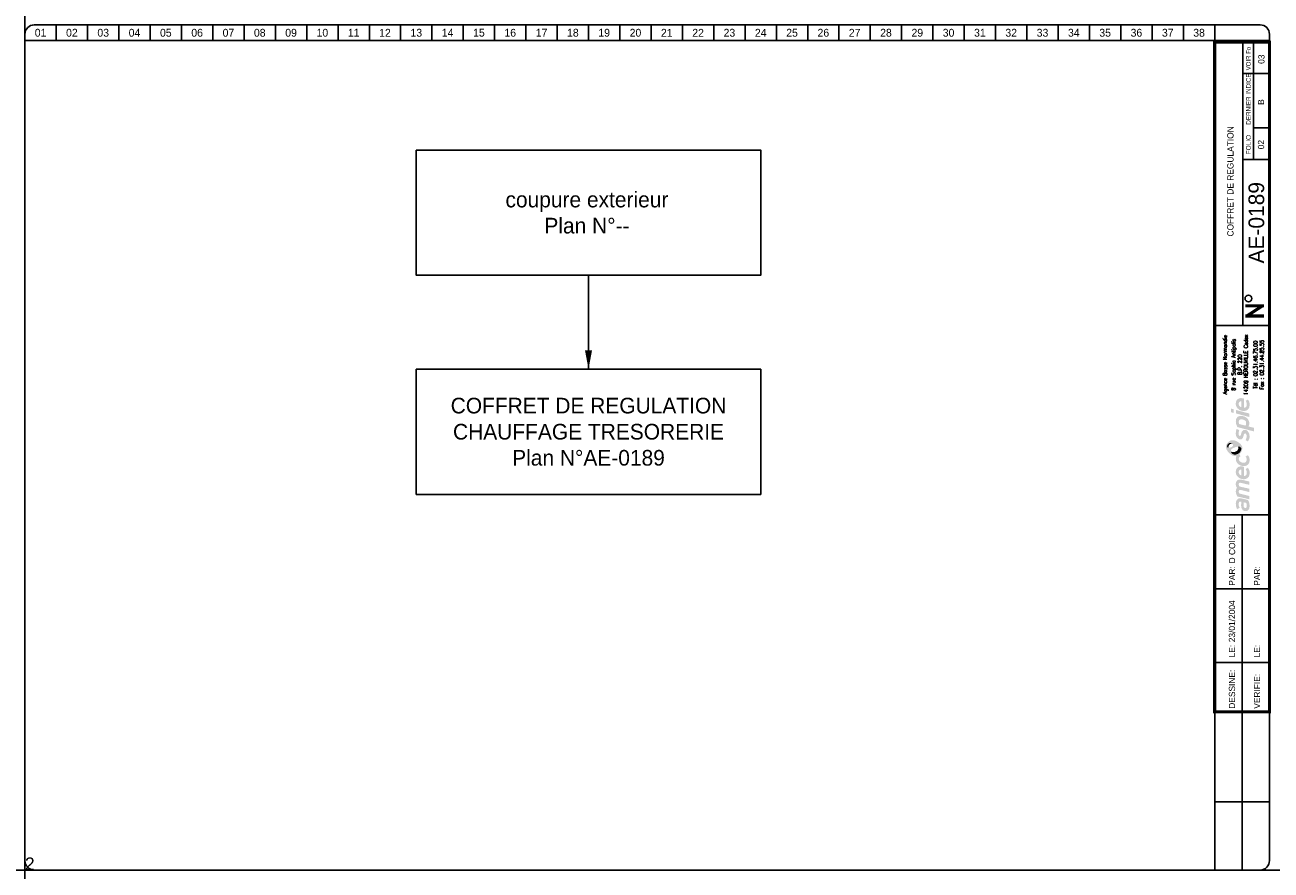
# Model space of a CAD drawing. Header units: millimetres. Extents: x 0 to 4898, y -400 to 270.
# Tile 4 of 11: x 1000 to 1398, y 0 to 270. Entities that reach past the tile are written whole.
import ezdxf
from ezdxf.enums import TextEntityAlignment as Align

# ---------------------------------------------------------------- set-up
doc = ezdxf.new("R2010")
doc.units = ezdxf.units.MM
doc.header["$LTSCALE"] = 25
doc.linetypes.add('CONTINU', pattern=[0])
doc.layers.get('0').update_dxf_attribs({"linetype": 'CONTINUOUS'})
doc.layers.get('Defpoints').update_dxf_attribs({"linetype": 'CONTINUOUS'})
for name, color, linetype in [('TEXTE', 92, 'CONTINU'), ('TRAIFIN', 1, 'CONTINU'), ('TRAIGROS', 40, 'CONTINU'), ('TRAIMOY', 150, 'CONTINU')]:
    doc.layers.add(name, color=color, linetype=linetype)
doc.styles.add('ROMANS8', font='ROMANS8.shx')
doc.styles.add('T1', font='arial.ttf')
doc.styles.add('TXT', font='txt', dxfattribs={"width": 0.8})

# ---------------------------------------------------------------- blocks, each defined once
blk = doc.blocks.new('FDP-DIV-CHU')
at = {"layer": 'TEXTE', "color": 7, "const_width": 1}
for points in [[(392.75, 180.25), (386.75, 180.25)], [(387.25, 177), (392.25, 180.25)], [(392.75, 177), (386.75, 177)]]:
    blk.add_lwpolyline(points, dxfattribs=at)
at = {"layer": 'TEXTE', "color": 7}
blk.add_circle((387.76, 182.59), 1.08, dxfattribs=at)
at = {"layer": 'TRAIFIN', "color": 7}
for p, q in [((7, 270), (7, 265)), ((17, 270), (17, 265)), ((27, 270), (27, 265)), ((37, 270), (37, 265)), ((47, 270), (47, 265)), ((57, 270), (57, 265)), ((67, 270), (67, 265)), ((77, 270), (77, 265)), ((87, 270), (87, 265)), ((97, 270), (97, 265)), ((107, 270), (107, 265)), ((117, 270), (117, 265)), ((127, 270), (127, 265)), ((137, 270), (137, 265)), ((147, 270), (147, 265)), ((157, 270), (157, 265)), ((167, 270), (167, 265)), ((177, 270), (177, 265)), ((187, 270), (187, 265)), ((197, 270), (197, 265)), ((207, 270), (207, 265)), ((217, 270), (217, 265)), ((227, 270), (227, 265)), ((237, 270), (237, 265)), ((247, 270), (247, 265)), ((257, 270), (257, 265)), ((267, 270), (267, 265)), ((277, 270), (277, 265)), ((287, 270), (287, 265)), ((297, 270), (297, 265)), ((307, 270), (307, 265)), ((317, 270), (317, 265)), ((327, 270), (327, 265)), ((337, 270), (337, 265)), ((347, 270), (347, 265)), ((357, 270), (357, 265)), ((367, 270), (367, 265)), ((377, 270), (377, 265)), ((389.41, 227.04), (389.41, 264.5)), ((389.41, 237.09), (393.96, 237.09))]:
    blk.add_line(p, q, dxfattribs=at)
at = {"layer": 'TRAIGROS', "color": 7}
for p, q in [((-3, 267), (-3, 265)), ((0, 270), (391.5, 270)), ((394.5, 267), (394.5, 265)), ((394.5, 265), (-3, 265)), ((394.5, 265), (-3, 265)), ((-3, 265), (-3, 3)), ((386, 174), (386, 264.5)), ((394.5, 3), (394.5, 265)), ((386, 254.5), (394, 254.5)), ((386, 227.01), (394, 227.01)), ((377, 174), (394.5, 174)), ((377, 113.52), (394.51, 113.52)), ((377, -0.03), (377, 50.52)), ((0, 0), (391.5, 0))]:
    blk.add_line(p, q, dxfattribs=at)
at = {"layer": 'TRAIGROS', "color": 7, "const_width": 1}
blk.add_lwpolyline([(377, 264.5), (377, 50.52), (394.5, 50.52), (394.5, 264.5), (377, 264.5)], dxfattribs=at)
at = {"layer": 'TRAIGROS', "color": 7}
for centre, start, end in [((0, 267), 90, 180), ((391.5, 267), 0, 90), ((0, 3), 180, 270), ((391.5, 3), 270, 0)]:
    blk.add_arc(centre, 3, start, end, dxfattribs=at)
at = {"layer": 'TRAIMOY', "color": 7}
for p, q in [((385.75, -0.01), (385.75, 113.52)), ((377, 89.82), (394.51, 89.82)), ((377, 66.27), (394.51, 66.27)), ((377, 21.75), (394.51, 21.75))]:
    blk.add_line(p, q, dxfattribs=at)
at = {"layer": 'TEXTE', "color": 7}
for s, p in [('01', (2, 267.5)), ('02', (12, 267.5)), ('03', (22, 267.5)), ('04', (32, 267.5)), ('05', (42, 267.5)), ('06', (52, 267.5)), ('07', (62, 267.5)), ('08', (72, 267.5)), ('09', (82, 267.5)), ('10', (92, 267.5)), ('11', (102, 267.5)), ('12', (112, 267.5)), ('13', (122, 267.5)), ('14', (132, 267.5)), ('15', (142, 267.5)), ('16', (152, 267.5)), ('17', (162, 267.5)), ('18', (172, 267.5)), ('19', (182, 267.5)), ('20', (192, 267.5)), ('21', (202, 267.5)), ('22', (212, 267.5)), ('23', (222, 267.5)), ('24', (232, 267.5)), ('25', (242, 267.5)), ('26', (252, 267.5)), ('27', (262, 267.5)), ('28', (272, 267.5)), ('29', (282, 267.5)), ('30', (292, 267.5)), ('31', (302, 267.5)), ('32', (312, 267.5)), ('33', (322, 267.5)), ('34', (332, 267.5)), ('35', (342, 267.5)), ('36', (352, 267.5)), ('37', (362, 267.5)), ('38', (372, 267.5))]:
    blk.add_text(s, height=2.5, dxfattribs=at).set_placement(p, align=Align.MIDDLE)
at = {"layer": 'TEXTE', "color": 7, "width": 0.75}
blk.add_text('VOIR Fo', height=1.5, rotation=90, dxfattribs=at).set_placement((388.5, 255.5), (388.5, 263), align=Align.FIT)
at = {"layer": 'TEXTE', "color": 7, "style": 'TXT', "width": 0.8}
blk.add_text('DERNIER INDICE', height=1.5, rotation=90, dxfattribs=at).set_placement((388.5, 238.12))
at = {"layer": 'TEXTE', "color": 7}
blk.add_text('FOLIO', height=1.5, rotation=90, dxfattribs=at).set_placement((388.5, 231.76), align=Align.CENTER)
for s, p in [('PAR:', (383.51, 90.82)), ('PAR:', (391.51, 90.82)), ('LE:', (383.51, 67.95)), ('LE:', (391.51, 67.95)), ('DESSINE:', (383.51, 51.52)), ('VERIFIE:', (391.51, 51.52))]:
    blk.add_text(s, height=2, rotation=90, dxfattribs=at).set_placement(p)
at = {"layer": 'TEXTE'}
for tag, p in [('FOLIO_SUIVANT', (392.9, 259.04)), ('INDICE', (392.79, 245.35)), ('FOLIO', (392.79, 231.76))]:
    blk.add_attdef(tag, text='', height=2, rotation=90, dxfattribs=at).set_placement(p, align=Align.CENTER)
blk.add_attdef('INTITULE_DU_PLAN', text='', height=2, rotation=90, dxfattribs=at).set_placement((382, 220), align=Align.MIDDLE)
at = {"layer": 'TEXTE', "color": 4}
blk.add_attdef('NUMERO', text='', height=5, rotation=90, dxfattribs=at).set_placement((392.79, 206.79), align=Align.CENTER)
at = {"layer": 'TEXTE'}
for tag, p in [('DESSINATEUR', (383.53, 97.95)), ('DATE', (383.51, 72.76))]:
    blk.add_attdef(tag, p, '', height=2, rotation=90, dxfattribs=at)
blk = doc.blocks.new('LOGO')
h = blk.add_hatch(color=187)
h.paths.add_polyline_path([(0.27, -25.15), (-0.26, -25.03), (-0.61, -25.01), (-0.96, -25.01), (-1.3, -25.15), (-1.56, -25.39), (-1.76, -25.66), (-1.92, -26.06), (-2.01, -26.61), (-2, -27.13), (-1.95, -27.54), (-1.82, -27.98), (-1.59, -28.49), (-0.78, -28.03), (-0.88, -27.84), (-0.99, -27.58), (-1.06, -27.27), (-1.09, -26.94), (-1.07, -26.65), (-1.03, -26.36), (-0.9, -26.15), (-0.74, -26.05), (-0.59, -26.04), (-0.23, -26.1), (-0.26, -26.47), (-0.29, -26.77), (-0.31, -27.1), (-0.31, -27.41), (-0.26, -27.77), (-0.19, -28.1), (-0.05, -28.44), (0.2, -28.78), (0.48, -28.98), (0.87, -29.11), (1.22, -29.1), (1.58, -29.04), (1.84, -28.87), (2.14, -28.53), (2.3, -28.16), (2.37, -27.71), (2.36, -27.1), (2.28, -26.51), (2.08, -25.89), (1.89, -25.54), (0.84, -25.3)])
h.paths.add_polyline_path([(0.54, -26.31), (1.32, -26.47), (1.41, -26.69), (1.48, -27.01), (1.49, -27.42), (1.48, -27.74), (1.4, -27.9), (1.29, -28.03), (1.14, -28.09), (0.96, -28.1), (0.81, -28.07), (0.69, -27.97), (0.6, -27.85), (0.54, -27.71), (0.5, -27.54), (0.49, -27.3), (0.49, -27.06), (0.5, -26.59)], flags=16)
h.paths.add_polyline_path([(-0.88, -23.47), (-0.97, -23.29), (-1.06, -23.08), (-1.08, -22.86), (-1.05, -22.63), (-0.97, -22.45), (-0.79, -22.36), (-0.5, -22.33), (2.29, -23.01), (2.29, -21.94), (-0.8, -21.24), (-0.96, -21.08), (-1.06, -20.77), (-1.1, -20.45), (-1, -20.2), (-0.87, -20.11), (-0.7, -20.03), (-0.48, -20.05), (2.29, -20.7), (2.29, -19.65), (-0.36, -19.01), (-0.65, -19), (-1.01, -19.01), (-1.3, -19.12), (-1.55, -19.28), (-1.77, -19.54), (-1.9, -19.8), (-1.98, -20), (-2.02, -20.38), (-2.01, -20.76), (-1.91, -21.13), (-1.79, -21.45), (-1.64, -21.71), (-1.75, -21.83), (-1.89, -22.08), (-1.98, -22.36), (-2.01, -22.66), (-2.01, -23), (-1.95, -23.36), (-1.85, -23.71), (-1.69, -24.08), (-1.5, -24.43), (2.29, -25.32), (2.29, -24.26)])
h.paths.add_polyline_path([(-0.19, -14.81), (-0.51, -14.81), (-0.91, -14.88), (-1.19, -15), (-1.42, -15.16), (-1.64, -15.38), (-1.83, -15.67), (-1.95, -15.97), (-2, -16.26), (-2.02, -16.52), (-2.01, -16.84), (-1.96, -17.15), (-1.84, -17.46), (-1.65, -17.81), (-1.41, -18.09), (-1.14, -18.33), (-0.89, -18.51), (-0.59, -18.68), (-0.17, -18.82), (0.24, -18.89), (0.59, -18.91), (0.98, -18.88), (1.37, -18.75), (1.77, -18.51), (2.17, -18.06), (2.33, -17.58), (2.38, -17.11), (2.38, -16.56), (2.33, -16.15), (2.2, -15.79), (2.03, -15.5), (1.82, -15.25), (1.14, -15.68), (1.3, -15.94), (1.42, -16.3), (1.49, -16.68), (1.49, -16.99), (1.43, -17.33), (1.23, -17.63), (0.99, -17.81), (0.79, -17.86), (0.6, -17.84), (0.6, -14.97), (0.23, -14.85)])
h.paths.add_polyline_path([(-0.26, -17.69), (-0.43, -17.64), (-0.58, -17.55), (-0.76, -17.39), (-0.9, -17.24), (-1.01, -17.02), (-1.06, -16.86), (-1.08, -16.63), (-1.06, -16.36), (-0.96, -16.16), (-0.83, -15.98), (-0.62, -15.87), (-0.44, -15.83), (-0.26, -15.83)], flags=16)
h.paths.add_polyline_path([(-0.09, -13.56), (-0.44, -13.4), (-0.74, -13.16), (-0.95, -12.9), (-1.04, -12.61), (-1.08, -12.36), (-1.02, -12.05), (-0.89, -11.83), (-0.73, -11.69), (-0.61, -11.61), (-0.5, -11.55), (-0.88, -10.89), (-1.08, -11.04), (-1.32, -11.18), (-1.51, -11.28), (-1.78, -11.38), (-1.87, -11.55), (-1.97, -11.89), (-2.01, -12.3), (-1.98, -12.76), (-1.82, -13.35), (-1.54, -13.76), (-1.25, -14.08), (-0.85, -14.34), (-0.48, -14.51), (-0.05, -14.65), (0.44, -14.71), (0.94, -14.69), (1.47, -14.5), (1.83, -14.25), (2.09, -13.94), (2.26, -13.6), (2.36, -13.21), (2.39, -12.82), (2.37, -12.43), (2.27, -11.98), (2.07, -11.58), (1.82, -11.23), (1.12, -11.67), (1.29, -11.95), (1.43, -12.27), (1.45, -12.61), (1.43, -12.96), (1.23, -13.36), (0.95, -13.57), (0.61, -13.63), (0.31, -13.63)])
h.paths.add_polyline_path([(1.25, -3.19), (0.94, -3.13), (0.59, -3.14), (0.32, -3.25), (0.1, -3.49), (-0.12, -3.81), (-0.25, -4.17), (-0.38, -4.62), (-0.46, -4.92), (-0.59, -5.03), (-0.74, -5.08), (-0.86, -5.03), (-0.96, -4.94), (-1.06, -4.74), (-1.12, -4.53), (-1.11, -4.23), (-1.07, -3.86), (-1.01, -3.51), (-0.93, -3.23), (-1.72, -2.85), (-1.84, -3.12), (-1.93, -3.4), (-1.97, -3.68), (-2, -3.98), (-2.02, -4.32), (-2, -4.65), (-1.94, -5.01), (-1.8, -5.31), (-1.64, -5.58), (-1.4, -5.84), (-1.11, -6.04), (-0.85, -6.17), (-0.56, -6.2), (-0.24, -6.15), (0.01, -5.99), (0.18, -5.81), (0.32, -5.51), (0.41, -5.18), (0.51, -4.86), (0.57, -4.63), (0.67, -4.45), (0.78, -4.33), (0.97, -4.29), (1.15, -4.35), (1.3, -4.55), (1.41, -4.85), (1.44, -5.24), (1.41, -5.62), (1.33, -5.91), (1.23, -6.15), (1.09, -6.39), (1.78, -6.81), (1.86, -6.74), (1.97, -6.61), (2.14, -6.32), (2.27, -6), (2.36, -5.62), (2.37, -5.24), (2.35, -4.86), (2.3, -4.52), (2.19, -4.21), (2.03, -3.92), (1.85, -3.65), (1.57, -3.35)])
h.paths.add_polyline_path([(1.14, 0.91), (0.82, 1.08), (0.5, 1.2), (0.1, 1.27), (-0.26, 1.3), (-0.73, 1.29), (-1.12, 1.19), (-1.38, 1.04), (-1.61, 0.8), (-1.77, 0.55), (-1.89, 0.33), (-1.98, 0.01), (-2.01, -0.32), (-1.99, -0.65), (-1.95, -1.02), (-1.88, -1.34), (-1.76, -1.63), (-1.63, -1.96), (-1.52, -2.24), (3.84, -3.66), (3.84, -2.51), (1.96, -2.01), (2.11, -1.85), (2.24, -1.56), (2.27, -1.32), (2.29, -1.04), (2.27, -0.75), (2.21, -0.44), (2.07, -0.1), (1.9, 0.2), (1.71, 0.44), (1.43, 0.71)])
h.paths.add_polyline_path([(0.98, -1.77), (-0.92, -1.28), (-0.98, -1.1), (-1.05, -0.84), (-1.07, -0.56), (-1.04, -0.29), (-0.94, -0.06), (-0.77, 0.11), (-0.53, 0.2), (-0.24, 0.22), (0.04, 0.2), (0.35, 0.13), (0.58, 0.05), (0.81, -0.07), (1.02, -0.24), (1.19, -0.46), (1.27, -0.68), (1.28, -0.93), (1.28, -1.16), (1.24, -1.43), (1.15, -1.61)], flags=16)
h.paths.add_polyline_path([(-1.97, 3.22), (-1.97, 2.11), (2.35, 0.95), (2.35, 2.06)])
h.paths.add_polyline_path([(-3.55, 3.65), (-3.55, 2.48), (-2.65, 2.25), (-2.65, 3.43)])
h.paths.add_polyline_path([(-0.19, 6.99), (-0.51, 6.99), (-0.91, 6.92), (-1.19, 6.81), (-1.42, 6.64), (-1.64, 6.43), (-1.83, 6.14), (-1.95, 5.83), (-2, 5.54), (-2.02, 5.28), (-2.01, 4.96), (-1.96, 4.66), (-1.84, 4.34), (-1.65, 4), (-1.41, 3.71), (-1.14, 3.48), (-0.89, 3.29), (-0.59, 3.12), (-0.17, 2.98), (0.24, 2.92), (0.59, 2.89), (0.98, 2.93), (1.37, 3.06), (1.77, 3.29), (2.17, 3.75), (2.33, 4.22), (2.38, 4.7), (2.38, 5.24), (2.33, 5.65), (2.2, 6.02), (2.03, 6.3), (1.82, 6.56), (1.14, 6.13), (1.3, 5.87), (1.42, 5.5), (1.49, 5.12), (1.49, 4.82), (1.43, 4.47), (1.23, 4.17), (0.99, 4), (0.79, 3.94), (0.6, 3.96), (0.6, 6.83), (0.23, 6.96)])
h.paths.add_polyline_path([(-0.26, 4.11), (-0.43, 4.16), (-0.58, 4.26), (-0.76, 4.42), (-0.9, 4.56), (-1.01, 4.78), (-1.06, 4.95), (-1.08, 5.17), (-1.06, 5.44), (-0.96, 5.64), (-0.83, 5.82), (-0.62, 5.93), (-0.44, 5.97), (-0.26, 5.97)], flags=16)
h = blk.add_hatch(color=135)
h.paths.add_polyline_path([(-2.62, -6.48), (-2.99, -6.44), (-3.33, -6.46), (-3.66, -6.54), (-3.9, -6.66), (-4.19, -6.88), (-4.48, -7.12), (-4.72, -7.4), (-4.9, -7.71), (-5.08, -8.08), (-5.15, -8.51), (-5.14, -8.84), (-5.03, -9.22), (-4.88, -9.56), (-4.68, -9.88), (-4.46, -10.22), (-4.19, -10.51), (-3.87, -10.81), (-3.57, -11.02), (-3.23, -11.21), (-2.91, -11.36), (-2.54, -11.44), (-2.16, -11.45), (-1.78, -11.38), (-1.51, -11.28), (-1.32, -11.18), (-1.08, -11.04), (-0.88, -10.89), (-0.73, -10.77), (-0.54, -10.54), (-0.29, -10.22), (-0.06, -9.77), (0.06, -9.2), (0.05, -8.64), (-0.11, -8.22), (-0.36, -7.85), (-0.69, -7.52), (-1.07, -7.21), (-1.43, -6.95), (-1.9, -6.73), (-2.27, -6.57)])
h.paths.add_polyline_path([(-2.94, -7.94), (-2.93, -8.06), (-2.93, -8.18), (-2.98, -8.34), (-3.08, -8.43), (-3.22, -8.54), (-3.43, -8.66), (-3.65, -8.75), (-3.89, -8.84), (-4.16, -8.87), (-4.34, -8.85), (-4.5, -8.82), (-4.67, -8.73), (-4.76, -8.58), (-4.8, -8.43), (-4.79, -8.24), (-4.75, -8.06), (-4.69, -7.92), (-4.59, -7.78), (-4.48, -7.64), (-4.34, -7.51), (-4.19, -7.41), (-4, -7.31), (-3.79, -7.28), (-3.58, -7.31), (-3.42, -7.38), (-3.25, -7.49), (-3.12, -7.62), (-3.02, -7.79)], flags=16)
h.paths.add_polyline_path([(-1.84, -8.57), (-1.32, -8.49), (-1.12, -8.49), (-0.87, -8.49), (-0.65, -8.57), (-0.45, -8.72), (-0.32, -8.9), (-0.26, -9.1), (-0.28, -9.35), (-0.35, -9.63), (-0.51, -9.97), (-0.73, -10.32), (-1.02, -10.58), (-1.39, -10.82), (-1.78, -10.98), (-2.23, -11.04), (-2.55, -11.01), (-2.82, -10.95), (-3.16, -10.77), (-3.4, -10.52), (-3.53, -10.28), (-3.6, -10.02), (-3.6, -9.73), (-3.5, -9.48), (-3.31, -9.23), (-3, -9.04), (-2.68, -8.88), (-2.26, -8.71)], flags=16)
h = blk.add_hatch(color=253)
h.paths.add_polyline_path([(-4, -7.31), (-4.19, -7.41), (-4.34, -7.51), (-4.48, -7.64), (-4.59, -7.78), (-4.69, -7.92), (-4.75, -8.06), (-4.79, -8.24), (-4.8, -8.43), (-4.76, -8.58), (-4.67, -8.73), (-4.5, -8.82), (-4.34, -8.85), (-4.36, -8.64), (-4.33, -8.43), (-4.27, -8.21), (-4.19, -8.05), (-4.09, -7.91), (-3.95, -7.79), (-3.82, -7.69), (-3.65, -7.62), (-3.47, -7.58), (-3.28, -7.58), (-3.12, -7.62), (-3.25, -7.49), (-3.42, -7.38), (-3.58, -7.31), (-3.79, -7.28)])
h.paths.add_polyline_path([(-0.87, -8.49), (-1.12, -8.49), (-1.32, -8.49), (-1.27, -8.65), (-1.22, -8.89), (-1.24, -9.17), (-1.31, -9.4), (-1.45, -9.63), (-1.67, -9.84), (-1.91, -10), (-2.2, -10.15), (-2.48, -10.22), (-2.71, -10.25), (-2.97, -10.24), (-3.22, -10.21), (-3.44, -10.12), (-3.6, -10.02), (-3.53, -10.28), (-3.4, -10.52), (-3.16, -10.77), (-2.82, -10.95), (-2.55, -11.01), (-2.23, -11.04), (-1.78, -10.98), (-1.39, -10.82), (-1.02, -10.58), (-0.73, -10.32), (-0.51, -9.97), (-0.35, -9.63), (-0.28, -9.35), (-0.26, -9.1), (-0.32, -8.9), (-0.45, -8.72), (-0.65, -8.57)])
at = {"color": 7, "style": 'ROMANS8', "width": 0.8}
for s, height, p in [('Agence Basse Normandie', 1.2384, (-4.85, 17.68)), ('8 rue Sophia Antipolis', 1.2384, (-2.12, 17.68)), ('14209 HEROUVILLE Cedex', 1.2384, (1.84, 17.68)), ('B.P. 220', 1.238, (-0.08, 17.68)), ('Tél : 02.31.46.75.00', 1.2384, (4.88, 17.68)), ('Fax : 02.31.44.85.55', 1.2384, (6.91, 17.68))]:
    blk.add_text(s, height=height, rotation=90, dxfattribs=at).set_placement(p, align=Align.CENTER)
blk = doc.blocks.new('UX008')
blk.add_lwpolyline([(4, 0, 0, 1.5, 0), (0, 0, 1.5, 1.5, 0)], format="xyseb")

msp = doc.modelspace()

# ---------------------------------------------------------------- linework, layer by layer
at = {"layer": 'Defpoints', "ltscale": 0.25}
for p, direction in [((1000, 0), (0, -1)), ((0, 0), (1, 0))]:
    msp.add_xline(p, direction, dxfattribs=at)
at = {"layer": 'TRAIFIN'}
msp.add_line((1180, 190), (1180, 160), dxfattribs=at)
at = {"layer": 'TRAIMOY'}
for points in [[(1125, 230), (1235, 230), (1235, 190), (1125, 190)], [(1125, 160), (1235, 160), (1235, 120), (1125, 120)]]:
    msp.add_lwpolyline(points, close=True, dxfattribs=at)

# ---------------------------------------------------------------- block references
msp.add_blockref('LOGO', (1388.75, 143.76))
at = {"layer": 'TEXTE'}
msp.add_blockref('FDP-DIV-CHU', (1003, 0), dxfattribs=at).add_auto_attribs({'DATE': '23/01/2004', 'DESSINATEUR': 'D COISEL', 'NUMERO': 'AE-0189', 'INTITULE_DU_PLAN': 'COFFRET DE REGULATION', 'FOLIO': '02', 'FOLIO_SUIVANT': '03', 'INDICE': 'B'})
at = {"layer": 'TRAIFIN', "xscale": 1.5, "yscale": 1.5, "zscale": 1.5, "rotation": 270}
msp.add_blockref('UX008', (1180, 166), dxfattribs=at)

# ---------------------------------------------------------------- texts
at = {"layer": 'Defpoints', "ltscale": 0.25, "insert": (1000, 4.02), "char_height": 4, "attachment_point": 1, "style": 'T1'}
msp.add_mtext_dynamic_manual_height_columns('2', width=90.3923, gutter_width=20, heights=[0], dxfattribs=at)
at = {"layer": 'TEXTE', "char_height": 5, "attachment_point": 5}
for s, insert in [('coupure exterieur \\PPlan N°--', (1179.5, 210)), ('COFFRET DE REGULATION\\PCHAUFFAGE TRESORERIE\\PPlan N°AE-0189', (1180, 140))]:
    msp.add_mtext(s, dxfattribs=dict(at, insert=insert))

doc.saveas('drawing.dxf')
